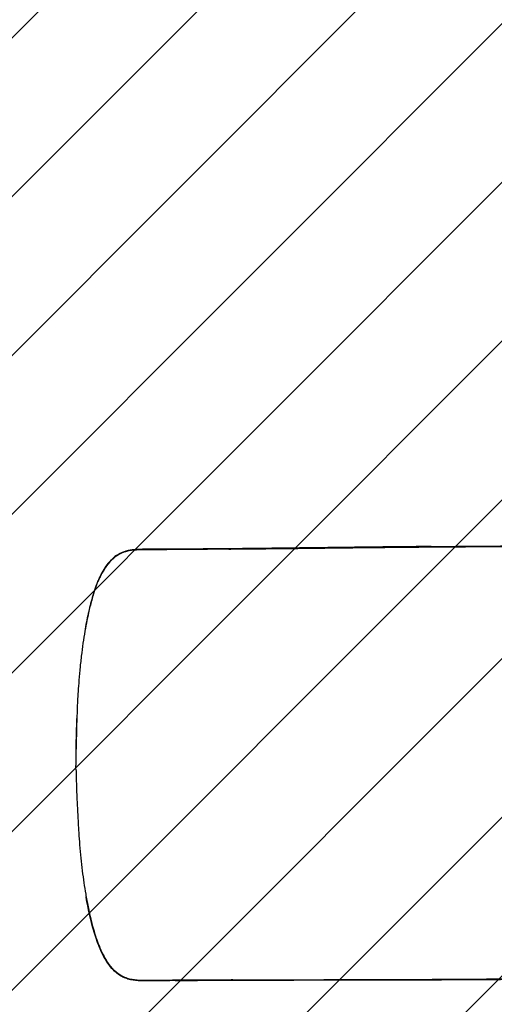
# Model space of a CAD drawing. Header units: metres. Extents: x 6438197 to 12957343, y 5629874 to 11322802.
# Tile 77 of 115: x 6447672 to 6447751, y 5641858 to 5642023. Entities that reach past the tile are written whole.
import ezdxf

# ---------------------------------------------------------------- set-up
doc = ezdxf.new("R2010")
doc.units = ezdxf.units.M
doc.header["$MEASUREMENT"] = 0
doc.layers.add('IE_lampy zewnętrzne', color=221, linetype='Continuous', lineweight=15)
doc.layers.add('WYPELNIENIA', color=204, linetype='Continuous', lineweight=5)

# ---------------------------------------------------------------- blocks, each defined once
blk = doc.blocks.new('zw$E108')
at = {"layer": 'IE_lampy zewnętrzne', "lineweight": 30}
for p, q in [((59.231, -10.956), (59.231, -10.956)), ((82.348, -27.242), (82.353, -27.232)), ((42.313, -42.872), (42.313, -42.872)), ((61.322, -52.898), (61.321, -52.899))]:
    blk.add_line(p, q, dxfattribs=at)
for points, knots in [([(59.111, -10.855), (58.628, -10.598), (57.266, -9.874), (55.784, -9.086), (54.631, -8.474), (54.171, -8.23), (53.61, -7.932), (53.117, -7.67), (52.769, -7.486), (52.598, -7.395), (52.483, -7.334), (52.36, -7.269), (52.263, -7.217), (52.196, -7.182), (50.94, -6.515)], [0, 0, 0, 0, 0.20903, 0.589479, 0.641506, 0.707847, 0.788689, 0.884218, 0.921061, 0.939431, 0.957904, 0.971126, 0.992393, 1, 1, 1, 1]), ([(59.009, -10.838), (58.872, -10.765), (58.597, -10.619), (58.185, -10.401), (57.772, -10.182), (57.36, -9.963), (56.947, -9.744), (56.535, -9.525), (56.123, -9.306), (55.687, -9.075), (55.152, -8.791), (54.441, -8.414), (53.502, -7.916), (52.8, -7.544), (52.411, -7.337)], [0, 0, 0, 0, 0.062514, 0.125023, 0.187528, 0.250029, 0.312526, 0.375021, 0.437512, 0.5, 0.573167, 0.680886, 0.823161, 1, 1, 1, 1]), ([(59.11, -10.857), (59.109, -10.858), (59.108, -10.86), (59.107, -10.863), (59.106, -10.865)], [0, 0, 0, 0, 0.341843, 1, 1, 1, 1]), ([(78.198, -21.061), (77.89, -20.898), (77.342, -20.608), (76.621, -20.226), (76.056, -19.927), (75.568, -19.668), (75.084, -19.411), (74.592, -19.149), (74.127, -18.902), (73.647, -18.645), (73.118, -18.363), (72.434, -17.997), (71.719, -17.614), (70.978, -17.217), (70.244, -16.823), (69.464, -16.404), (68.589, -15.934), (67.67, -15.44), (66.678, -14.906), (65.686, -14.373), (64.74, -13.865), (63.878, -13.402), (63.086, -12.978), (62.331, -12.573), (61.692, -12.231), (61.139, -11.935), (60.602, -11.649), (59.914, -11.282), (59.398, -11.007), (59.111, -10.855)], [0, 0, 0, 0, 0.048275, 0.085961, 0.113101, 0.136876, 0.162512, 0.189073, 0.214014, 0.235551, 0.264728, 0.297162, 0.343033, 0.377178, 0.41378, 0.458476, 0.499783, 0.551441, 0.603099, 0.65585, 0.707587, 0.751785, 0.791611, 0.832033, 0.870568, 0.892041, 0.918947, 0.954933, 1, 1, 1, 1]), ([(59.241, -10.937), (59.239, -10.94), (59.238, -10.944), (59.234, -10.95), (59.233, -10.953), (59.231, -10.956)], [0, 0, 0, 0, 0.559011, 0.559011, 1, 1, 1, 1]), ([(67.232, -15.237), (66.839, -15.025), (66.446, -14.814), (65.265, -14.181), (64.478, -13.758), (62.902, -12.914), (62.114, -12.492), (60.628, -11.699), (59.93, -11.327), (59.231, -10.956)], [0, 0, 0, 0, 0.147659, 0.147659, 0.443044, 0.443044, 0.738501, 0.738501, 1, 1, 1, 1]), ([(73.928, -18.814), (73.872, -18.784), (73.761, -18.725), (73.592, -18.635), (73.422, -18.545), (73.251, -18.454), (73.078, -18.361), (72.903, -18.268), (72.727, -18.174), (72.549, -18.079), (72.369, -17.984), (72.188, -17.887), (72.005, -17.789), (71.821, -17.691), (71.635, -17.591), (71.447, -17.491), (71.11, -17.311), (70.617, -17.047), (69.96, -16.695), (69.281, -16.332), (68.389, -15.853), (67.265, -15.25), (66.164, -14.66), (65.278, -14.184), (64.623, -13.833), (63.941, -13.468), (63.478, -13.22), (63.242, -13.093)], [0, 0, 0, 0, 0.015622, 0.031393, 0.047313, 0.063382, 0.079601, 0.095968, 0.112484, 0.129149, 0.145964, 0.162928, 0.180041, 0.197303, 0.214715, 0.232276, 0.249987, 0.309401, 0.370871, 0.434397, 0.499983, 0.621393, 0.749991, 0.808817, 0.870094, 0.933821, 1, 1, 1, 1]), ([(74.05, -18.876), (74.051, -18.877), (74.051, -18.877), (75.412, -19.603), (76.774, -20.328), (78.139, -21.048)], [0, 0, 0, 0, 0.000057, 0.000057, 1, 1, 1, 1]), ([(78.196, -21.065), (78.196, -21.064), (78.197, -21.063), (78.198, -21.062), (78.198, -21.061)], [0, 0, 0, 0, 0.427137, 1, 1, 1, 1]), ([(78.196, -21.065), (78.833, -21.402), (79.47, -21.738), (80.515, -22.29), (80.925, -22.501), (81.473, -22.921), (81.645, -23.079), (81.937, -23.431), (82.062, -23.627), (82.354, -24.255), (82.445, -24.716), (82.514, -25.631), (82.494, -26.091), (82.422, -26.779), (82.39, -27.006), (82.353, -27.232)], [0, 0, 0, 0, 0.257947, 0.257947, 0.422872, 0.422872, 0.505334, 0.505334, 0.587797, 0.587797, 0.752722, 0.752722, 0.917647, 0.917647, 1, 1, 1, 1]), ([(78.199, -21.06), (78.584, -21.263), (78.969, -21.466), (79.567, -21.782), (79.78, -21.894), (80.206, -22.119), (80.42, -22.23), (80.847, -22.47), (81.058, -22.599), (81.457, -22.897), (81.649, -23.071), (81.973, -23.467), (82.105, -23.689), (82.306, -24.16), (82.373, -24.402), (82.465, -24.893), (82.489, -25.142), (82.508, -25.635), (82.503, -25.881), (82.458, -26.615), (82.389, -27.098), (82.12, -28.527), (81.862, -29.46), (81.528, -30.506), (81.487, -30.632), (81.446, -30.757)], [0, 0, 0, 0, 0.110638, 0.110638, 0.171768, 0.171768, 0.232899, 0.232899, 0.294029, 0.294029, 0.355159, 0.355159, 0.41629, 0.41629, 0.47742, 0.47742, 0.53855, 0.53855, 0.599681, 0.599681, 0.721941, 0.721941, 0.966463, 0.966463, 1, 1, 1, 1]), ([(78.594, -21.289), (78.842, -21.42), (79.338, -21.682), (80.081, -22.078), (80.825, -22.468), (81.341, -22.827), (81.643, -23.122), (81.765, -23.259), (81.864, -23.387), (81.952, -23.512), (82.153, -23.837), (82.374, -24.425), (82.463, -25.045), (82.485, -25.459), (82.489, -25.642), (82.488, -25.794), (82.485, -25.944), (82.48, -26.044), (82.477, -26.104)], [0, 0, 0, 0, 0.12472, 0.249439, 0.374005, 0.498075, 0.526577, 0.561493, 0.579113, 0.59881, 0.629271, 0.748751, 0.874311, 0.906114, 0.93322, 0.95569, 0.973567, 1, 1, 1, 1]), ([(82.478, -26.104), (82.494, -25.836), (82.497, -25.566), (82.465, -25.007), (82.429, -24.719), (82.289, -24.151), (82.182, -23.865), (81.948, -23.473), (81.859, -23.348), (81.66, -23.117), (81.551, -23.011), (81.213, -22.721), (80.972, -22.566), (80.486, -22.284), (80.243, -22.159), (79.762, -21.905), (79.522, -21.778), (79.052, -21.53), (78.823, -21.409), (78.594, -21.289)], [0, 0, 0, 0, 0.120474, 0.120474, 0.246978, 0.246978, 0.373483, 0.373483, 0.436735, 0.436735, 0.499987, 0.499987, 0.626491, 0.626491, 0.752995, 0.752995, 0.879499, 0.879499, 1, 1, 1, 1]), ([(82.348, -27.242), (82.382, -27.015), (82.439, -26.643), (82.466, -26.268), (82.477, -26.122)], [0, 0, 0, 0, 0.610867, 1, 1, 1, 1]), ([(77.127, -40.552), (77.26, -40.294), (77.497, -39.831), (77.802, -39.201), (78.082, -38.644), (78.326, -38.147), (78.563, -37.639), (78.809, -37.113), (79.109, -36.477), (79.468, -35.705), (79.875, -34.803), (80.29, -33.83), (80.687, -32.843), (81.046, -31.894), (81.381, -30.938), (81.713, -29.903), (82.052, -28.713), (82.238, -27.851), (82.323, -27.387)], [0, 0, 0, 0, 0.062303, 0.111303, 0.148441, 0.193703, 0.228254, 0.26689, 0.316193, 0.376646, 0.446627, 0.525056, 0.59997, 0.67115, 0.738948, 0.813805, 0.900336, 1, 1, 1, 1]), ([(82.353, -27.232), (82.316, -27.458), (82.273, -27.683), (82.144, -28.302), (82.049, -28.694), (81.944, -29.084)], [0, 0, 0, 0, 0.360941, 0.360941, 1, 1, 1, 1]), ([(82.348, -27.242), (82.311, -27.468), (82.268, -27.693), (82.21, -27.971), (82.198, -28.026), (82.186, -28.081)], [0, 0, 0, 0, 0.802193, 0.802193, 1, 1, 1, 1]), ([(42.162, -42.829), (41.698, -42.584), (41.016, -42.223), (39.993, -41.682), (39.094, -41.207), (38.14, -40.702), (37.253, -40.233), (36.561, -39.867), (36.074, -39.609), (35.768, -39.447), (35.541, -39.327), (35.348, -39.225), (35.202, -39.147), (35.064, -39.074), (34.935, -39.006), (34.826, -38.948), (34.752, -38.909), (34.677, -38.869), (34.578, -38.817), (34.451, -38.75), (34.304, -38.672), (34.194, -38.614), (34.135, -38.582), (34.12, -38.574)], [0, 0, 0, 0, 0.173113, 0.254297, 0.381445, 0.508593, 0.610243, 0.712055, 0.766836, 0.791877, 0.826465, 0.851313, 0.863951, 0.881077, 0.902792, 0.911861, 0.921804, 0.930717, 0.939621, 0.958945, 0.977929, 0.994441, 1, 1, 1, 1]), ([(42.091, -42.754), (41.956, -42.683), (41.689, -42.541), (41.294, -42.332), (40.908, -42.128), (40.532, -41.928), (40.165, -41.734), (39.808, -41.545), (39.46, -41.361), (39.122, -41.182), (38.624, -40.918), (37.964, -40.569), (37.299, -40.216), (36.753, -39.927), (36.412, -39.746), (36.116, -39.59), (35.934, -39.493), (35.79, -39.417), (35.683, -39.36), (35.587, -39.309), (35.522, -39.275), (35.49, -39.258)], [0, 0, 0, 0, 0.061362, 0.12127, 0.179726, 0.23673, 0.292283, 0.346385, 0.399038, 0.450243, 0.5, 0.625462, 0.75, 0.802626, 0.873199, 0.905081, 0.937004, 0.956139, 0.970687, 0.985312, 1, 1, 1, 1]), ([(68.873, -52.761), (69.145, -52.493), (69.631, -51.989), (70.284, -51.232), (70.884, -50.5), (71.487, -49.717), (72.121, -48.847), (72.763, -47.921), (73.361, -47.018), (73.879, -46.206), (74.302, -45.521), (74.674, -44.895), (75.022, -44.301), (75.389, -43.668), (75.801, -42.95), (76.304, -42.076), (76.66, -41.428), (76.852, -41.071)], [0, 0, 0, 0, 0.080789, 0.148075, 0.211018, 0.28069, 0.3566, 0.438212, 0.518246, 0.585191, 0.641507, 0.688201, 0.73912, 0.786746, 0.8428, 0.913749, 1, 1, 1, 1]), ([(42.162, -42.829), (42.47, -42.992), (43.018, -43.281), (43.74, -43.662), (44.303, -43.958), (44.783, -44.21), (45.252, -44.457), (45.831, -44.76), (46.491, -45.106), (47.189, -45.472), (47.955, -45.873), (48.815, -46.323), (49.798, -46.837), (50.778, -47.348), (51.636, -47.797), (52.39, -48.191), (53.043, -48.533), (53.651, -48.851), (54.217, -49.147), (54.792, -49.448), (55.439, -49.788), (56.123, -50.147), (56.714, -50.458), (57.225, -50.727), (57.719, -50.988), (58.265, -51.276), (58.791, -51.554), (59.291, -51.819), (59.83, -52.105), (60.518, -52.47), (61.035, -52.745), (61.322, -52.898)], [0, 0, 0, 0, 0.048276, 0.085962, 0.113099, 0.136469, 0.161003, 0.186569, 0.227095, 0.264261, 0.295704, 0.347047, 0.398746, 0.449481, 0.500217, 0.532827, 0.567526, 0.602342, 0.627868, 0.656008, 0.692308, 0.729165, 0.763133, 0.784913, 0.809431, 0.840592, 0.870353, 0.892042, 0.918947, 0.954933, 1, 1, 1, 1]), ([(42.162, -42.829), (42.162, -42.829), (42.162, -42.829), (42.162, -42.829), (42.162, -42.829), (42.162, -42.829)], [0, 0, 0, 0, 0.997739, 0.997739, 1, 1, 1, 1]), ([(42.303, -42.891), (42.305, -42.887), (42.307, -42.884), (42.31, -42.877), (42.312, -42.874), (42.313, -42.872)], [0, 0, 0, 0, 0.559011, 0.559011, 1, 1, 1, 1]), ([(50.347, -47.091), (49.951, -46.884), (49.556, -46.677), (48.369, -46.055), (47.577, -45.641), (45.994, -44.811), (45.203, -44.395), (43.712, -43.611), (43.012, -43.242), (42.313, -42.872)], [0, 0, 0, 0, 0.147659, 0.147659, 0.443044, 0.443044, 0.738501, 0.738501, 1, 1, 1, 1]), ([(57.066, -50.625), (57.01, -50.595), (56.898, -50.536), (56.73, -50.447), (56.559, -50.357), (56.388, -50.266), (56.214, -50.175), (56.039, -50.083), (55.862, -49.989), (55.684, -49.895), (55.504, -49.801), (55.322, -49.705), (55.139, -49.608), (54.954, -49.511), (54.767, -49.413), (54.579, -49.314), (54.24, -49.136), (53.745, -48.876), (53.086, -48.53), (52.404, -48.172), (51.508, -47.703), (50.377, -47.111), (49.273, -46.532), (48.383, -46.066), (47.727, -45.722), (47.04, -45.362), (46.572, -45.117), (46.333, -44.991)], [0, 0, 0, 0, 0.015615, 0.03138, 0.047294, 0.063359, 0.079574, 0.095939, 0.112454, 0.12912, 0.145935, 0.162901, 0.180017, 0.197284, 0.214701, 0.232269, 0.249987, 0.309298, 0.370733, 0.434295, 0.499983, 0.62108, 0.749991, 0.808259, 0.86935, 0.933263, 1, 1, 1, 1]), ([(57.165, -50.673), (57.11, -50.644), (56.999, -50.585), (56.832, -50.497), (56.665, -50.409), (56.496, -50.32), (56.327, -50.23), (56.156, -50.14), (55.985, -50.05), (55.812, -49.959), (55.639, -49.868), (55.244, -49.66), (54.618, -49.33), (53.772, -48.886), (52.914, -48.436), (52.163, -48.042), (51.5, -47.695), (50.931, -47.397), (50.544, -47.194), (50.347, -47.091)], [0, 0, 0, 0, 0.02436, 0.048862, 0.073506, 0.098293, 0.123221, 0.148292, 0.173505, 0.198861, 0.224359, 0.25, 0.372836, 0.499988, 0.62227, 0.749989, 0.830064, 0.9134, 1, 1, 1, 1]), ([(61.321, -52.899), (61.958, -53.237), (62.594, -53.576), (63.637, -54.131), (64.042, -54.351), (64.697, -54.57), (64.926, -54.623), (65.382, -54.668), (65.615, -54.661), (66.301, -54.55), (66.734, -54.366), (67.531, -53.91), (67.901, -53.634), (68.606, -53.039), (68.936, -52.722), (69.57, -52.066), (69.875, -51.727), (70.509, -50.984), (70.835, -50.578), (71.153, -50.164)], [0, 0, 0, 0, 0.179608, 0.179608, 0.294442, 0.294442, 0.351859, 0.351859, 0.409277, 0.409277, 0.524111, 0.524111, 0.638945, 0.638945, 0.753779, 0.753779, 0.868613, 0.868613, 1, 1, 1, 1]), ([(68.767, -52.862), (68.829, -52.804), (68.99, -52.648), (69.146, -52.49), (69.241, -52.392)], [0, 0, 0, 0, 0.379952, 1, 1, 1, 1]), ([(61.33, -52.883), (61.462, -52.953), (61.596, -53.024), (61.73, -53.096), (61.732, -53.097)], [0, 0, 0, 0, 0.982263, 1, 1, 1, 1]), ([(61.733, -53.097), (62.227, -53.358), (63.214, -53.88), (64.36, -54.497), (65.231, -54.635), (65.673, -54.626), (66.073, -54.555), (66.58, -54.402), (67.013, -54.191), (67.375, -53.973), (67.612, -53.819), (67.783, -53.693), (67.897, -53.608)], [0, 0, 0, 0, 0.249532, 0.497765, 0.568818, 0.639174, 0.693382, 0.748668, 0.874274, 0.905735, 0.936891, 1, 1, 1, 1]), ([(67.898, -53.609), (67.783, -53.695), (67.329, -54.032), (66.579, -54.45), (65.608, -54.684), (64.752, -54.599), (63.963, -54.289), (63.222, -53.89), (62.477, -53.494), (61.981, -53.229), (61.733, -53.097)], [0, 0, 0, 0, 0.063838, 0.251132, 0.37638, 0.501451, 0.62566, 0.750345, 0.87517, 1, 1, 1, 1]), ([(68.767, -52.862), (68.601, -53.02), (68.43, -53.173), (68.142, -53.416), (68.028, -53.509), (67.912, -53.598)], [0, 0, 0, 0, 0.610882, 0.610882, 1, 1, 1, 1])]:
    blk.add_open_spline(points, degree=3, knots=knots, dxfattribs=at)
for points, degree in [([(59.231, -10.956), (59.157, -10.917), (59.083, -10.877), (59.009, -10.838)], 3), ([(59.241, -10.937), (59.196, -10.913), (59.151, -10.889), (59.106, -10.865)], 3), ([(59.111, -10.855), (59.111, -10.855), (59.11, -10.856), (59.11, -10.857)], 3), ([(74.055, -18.869), (69.069, -16.206), (64.101, -13.51), (59.11, -10.857)], 3), ([(74.055, -18.869), (69.069, -16.205), (64.102, -13.508), (59.111, -10.855)], 3), ([(59.111, -10.855), (59.111, -10.855)], 1), ([(63.25, -13.078), (61.914, -12.364), (60.577, -11.651), (59.241, -10.937)], 3), ([(63.25, -13.078), (63.247, -13.083), (63.244, -13.088), (63.242, -13.093)], 3), ([(73.928, -18.814), (73.961, -18.831), (73.994, -18.847), (74.026, -18.864)], 3), ([(74.026, -18.864), (74.026, -18.864), (74.026, -18.864), (74.027, -18.864)], 3), ([(74.027, -18.864), (74.035, -18.868), (74.042, -18.872), (74.05, -18.876)], 3), ([(78.194, -21.068), (76.813, -20.339), (75.433, -19.605), (74.055, -18.869)], 3), ([(78.139, -21.048), (78.156, -21.057), (78.173, -21.066), (78.19, -21.076)], 3), ([(78.183, -21.09), (78.189, -21.078), (78.193, -21.07), (78.196, -21.065)], 3), ([(78.193, -21.07), (78.192, -21.072), (78.191, -21.074), (78.19, -21.076)], 3), ([(78.19, -21.076), (78.325, -21.147), (78.459, -21.218), (78.594, -21.289)], 3), ([(78.193, -21.07), (78.194, -21.068)], 1), ([(78.194, -21.068), (78.195, -21.067), (78.195, -21.066), (78.196, -21.065)], 3), ([(78.196, -21.065), (78.196, -21.065)], 1), ([(78.198, -21.061), (78.199, -21.06)], 1), ([(78.199, -21.06), (78.199, -21.06)], 1), ([(75.083, -44.242), (75.747, -43.114), (76.382, -41.971), (76.995, -40.815)], 3), ([(76.178, -42.309), (76.455, -41.81), (76.724, -41.312), (76.989, -40.812)], 3), ([(77.127, -40.551), (77.082, -40.638), (77.036, -40.724), (76.99, -40.811)], 3), ([(42.313, -42.872), (42.239, -42.832), (42.165, -42.793), (42.091, -42.754)], 3), ([(42.162, -42.829), (42.162, -42.828), (42.163, -42.827), (42.163, -42.827)], 3), ([(57.182, -50.699), (52.18, -48.068), (47.159, -45.471), (42.162, -42.829)], 3), ([(42.163, -42.827), (42.167, -42.819)], 1), ([(57.182, -50.699), (52.18, -48.067), (47.16, -45.468), (42.163, -42.827)], 3), ([(42.303, -42.891), (42.258, -42.867), (42.212, -42.843), (42.167, -42.819)], 3), ([(46.325, -45.006), (44.983, -44.303), (43.642, -43.598), (42.303, -42.891)], 3), ([(46.325, -45.006), (46.328, -45.001), (46.33, -44.996), (46.333, -44.991)], 3), ([(57.066, -50.625), (57.098, -50.642), (57.13, -50.66), (57.162, -50.678)], 3), ([(57.162, -50.678), (57.164, -50.675)], 1), ([(57.162, -50.678), (57.17, -50.682), (57.178, -50.687), (57.186, -50.691)], 3), ([(57.162, -50.678), (57.162, -50.678), (57.162, -50.678), (57.162, -50.678)], 3), ([(57.165, -50.673), (57.164, -50.674), (57.164, -50.675)], 2), ([(57.165, -50.673), (57.165, -50.673), (57.164, -50.675)], 2), ([(57.165, -50.673), (57.165, -50.673), (57.165, -50.673), (57.165, -50.673)], 3), ([(57.186, -50.691), (57.182, -50.699)], 1), ([(61.326, -52.89), (59.946, -52.156), (58.565, -51.426), (57.182, -50.699)], 3), ([(57.186, -50.691), (58.552, -51.409), (59.916, -52.13), (61.278, -52.855)], 3), ([(61.278, -52.855), (61.295, -52.864), (61.313, -52.874), (61.33, -52.883)], 3), ([(61.322, -52.897), (61.322, -52.898)], 1), ([(61.326, -52.89), (61.324, -52.893)], 1), ([(61.327, -52.888), (61.326, -52.89)], 1), ([(61.327, -52.888), (61.328, -52.886), (61.329, -52.884), (61.33, -52.883)], 3)]:
    blk.add_open_spline(points, degree=degree, dxfattribs=at)

msp = doc.modelspace()

# ---------------------------------------------------------------- hatches: boundary and pattern name
at = {"layer": 'WYPELNIENIA'}
h = msp.add_hatch(dxfattribs=at)
h.set_pattern_fill('ANSI31', color=16, scale=150, style=0)
h.paths.add_polyline_path([(6443321.429, 5652405.691), (6444021.039, 5652422.027), (6444603.706, 5651338.573), (6444601.871, 5651338.532), (6444874.575, 5650838.35), (6450595.263, 5650968.994), (6450606.688, 5650466.915), (6454624.969, 5650558.355), (6454602.252, 5651561.261), (6455055.81, 5651571.583), (6458600.395, 5651652.223), (6458714.917, 5646654.148), (6454720.129, 5646563.243), (6454791.12, 5643253.147), (6453897.566, 5643232.813), (6453920.942, 5642187.643), (6454814.953, 5642211.245), (6454802.424, 5642766.955), (6454850.162, 5640713.697), (6454559.364, 5640706.02), (6454525.988, 5642003.993), (6453926.22, 5641987.713), (6453958.656, 5640691.742), (6453367.942, 5640676.957), (6453310.776, 5643219.507), (6447852.213, 5643095.235), (6447880.453, 5641853.409), (6444125.919, 5641772.937), (6443716.284, 5647180.94)])
h.paths.add_polyline_path([(6446403.982, 5649741.583), (6446479.702, 5646442.104), (6453232.841, 5646597.25), (6453165.21, 5649497.454), (6449561.86, 5649419.3), (6449555.325, 5649817.086)], flags=16)

# ---------------------------------------------------------------- block references
at = {"layer": 'IE_lampy zewnętrzne', "xscale": 1.999999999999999, "yscale": 1.999999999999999, "zscale": 1.999999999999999, "rotation": 208.3091241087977}
msp.add_blockref('zw$E108', (6447855.645, 5641899.33), dxfattribs=at)

doc.saveas('drawing.dxf')
